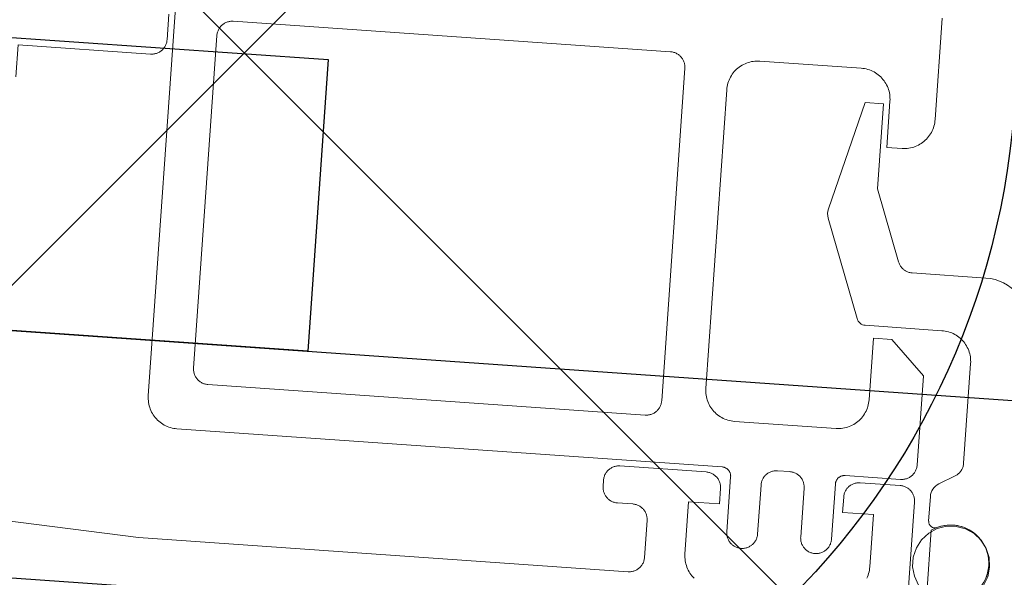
# Model space of a CAD drawing. Header units: metres. Extents: x 63115 to 703450, y -261936 to -53969.
# Tile 68 of 256: x 161177 to 161209, y -144077 to -144059. Entities that reach past the tile are written whole.
import ezdxf

# ---------------------------------------------------------------- set-up
doc = ezdxf.new("R2010")
doc.units = ezdxf.units.M
doc.header["$PDMODE"] = 35
doc.header["$PDSIZE"] = 50
doc.layers.add('_01Hulplijnen', color=6, linetype='Continuous', plot=False)
for name, color, linetype in [('_02Binnenwanden', 2, 'Continuous'), ('_03-PROJECTION', 1, 'Continuous'), ('LAYER98', 7, 'Continuous')]:
    doc.layers.add(name, color=color, linetype=linetype)

# ---------------------------------------------------------------- blocks, each defined once
blk = doc.blocks.new('*U183')
at = {"layer": '_02Binnenwanden'}
blk.add_lwpolyline([(-35.01825416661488, 0.2973531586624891), (-34.93782039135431, 9.769760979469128), (-4.089778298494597, 9.50781865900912), (-3.206447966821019, 113.5345799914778), (5.133976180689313, 113.4637583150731), (4.250645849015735, 9.436996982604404), (35.09868794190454, 9.175054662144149), (35.01825416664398, -0.2973531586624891)], close=True, dxfattribs=at)
blk = doc.blocks.new('ruit_950x8')
at = {"layer": '_01Hulplijnen'}
blk.add_lwpolyline([(0, 0), (950, 0), (950, 8), (0, 8)], close=True, dxfattribs=at)
blk = doc.blocks.new('schuco ruit')
at = {"layer": '_01Hulplijnen'}
blk.add_point((919.5062651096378, 12.68442252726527), dxfattribs=at)
at = {"layer": 'LAYER98', "color": 7, "linetype": 'Continuous', "lineweight": 9}
for points in [[(897.0347455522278, 12.09091666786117), (897.0347455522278, 15.38437369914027)], [(921.8345502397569, 15.38437369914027), (921.8345502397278, 1.384373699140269)], [(922.0347455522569, 12.93442252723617), (922.0347455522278, 13.76547721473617)], [(899.5347455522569, 13.58481315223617), (899.4800580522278, 13.58334830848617), (899.4263471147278, 13.57895377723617), (899.3726361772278, 13.57162955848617), (899.3189252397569, 13.56137565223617), (899.2671674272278, 13.54843619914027), (899.2154096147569, 13.53256705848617), (899.1636518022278, 13.51376823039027), (899.1148236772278, 13.49228385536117), (899.0659955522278, 13.46835807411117), (899.0191205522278, 13.44174674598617), (898.9732221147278, 13.41244987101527), (898.9292768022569, 13.38095573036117), (898.8872846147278, 13.34702018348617), (898.8462689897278, 13.31088737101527), (898.8081830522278, 13.27255729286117), (898.7720502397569, 13.23227408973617), (898.7378705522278, 13.19003776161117), (898.7066205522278, 13.14609244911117), (898.6773236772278, 13.10043815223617), (898.6509564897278, 13.05331901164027), (898.6265424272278, 13.00473502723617), (898.6050580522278, 12.95493033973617), (898.5865033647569, 12.90414908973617), (898.5708783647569, 12.85239127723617), (898.5572064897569, 12.79990104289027), (898.5474408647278, 12.74667838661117), (898.5406049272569, 12.69296744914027), (898.5357221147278, 12.63901237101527), (898.5347455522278, 12.58481315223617)], [(902.8345502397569, 13.58481315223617), (899.5347455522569, 13.58481315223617)], [(903.8345502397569, 12.58481315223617), (903.8325971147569, 12.63901237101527), (903.8286908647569, 12.69296744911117), (903.8208783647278, 12.74667838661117), (903.8111127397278, 12.79990104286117), (903.7974408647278, 12.85239127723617), (903.7818158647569, 12.90414908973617), (903.7632611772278, 12.95493033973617), (903.7417768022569, 13.00473502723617), (903.7173627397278, 13.05331901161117), (903.6909955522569, 13.10043815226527), (903.6616986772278, 13.14609244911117), (903.6304486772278, 13.19003776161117), (903.5962689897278, 13.23227408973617), (903.5601361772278, 13.27255729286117), (903.5220502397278, 13.31088737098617), (903.4820111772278, 13.34702018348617), (903.4390424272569, 13.38095573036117), (903.3950971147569, 13.41244987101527), (903.3501752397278, 13.44174674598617), (903.3023236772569, 13.46835807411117), (903.2544721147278, 13.49228385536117), (903.2046674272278, 13.51376823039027), (903.1538861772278, 13.53256705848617), (903.1021283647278, 13.54843619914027), (903.0493939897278, 13.56137565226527), (902.9956830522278, 13.57162955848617), (902.9419721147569, 13.57895377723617), (902.8882611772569, 13.58334830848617), (902.8345502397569, 13.58481315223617)], [(905.7339643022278, 13.68491080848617), (905.7075971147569, 13.68417838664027), (905.6802533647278, 13.68198112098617), (905.6529096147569, 13.67831901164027), (905.6265424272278, 13.67319205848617), (905.6001752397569, 13.66660026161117), (905.5747846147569, 13.65854362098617), (905.5493939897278, 13.64926627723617), (905.5240033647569, 13.63852408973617), (905.5005658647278, 13.62656119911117), (905.4761518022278, 13.61313346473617), (905.4536908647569, 13.59872916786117), (905.4312299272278, 13.58286002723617), (905.4107221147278, 13.56601432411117), (905.3902143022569, 13.54770377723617), (905.3716596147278, 13.52866080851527), (905.3531049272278, 13.50839713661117), (905.3365033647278, 13.48740104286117), (905.3208783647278, 13.46542838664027), (905.3062299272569, 13.44247916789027), (905.2925580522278, 13.41904166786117), (905.2808393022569, 13.39487174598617), (905.2700971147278, 13.36996940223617), (905.2603314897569, 13.34457877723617), (905.2525189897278, 13.31869987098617), (905.2456830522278, 13.29233268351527), (905.2408002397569, 13.26572135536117), (905.2368939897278, 13.23886588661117), (905.2349408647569, 13.21176627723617), (905.2339643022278, 13.18491080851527)], [(919.9341596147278, 13.68491080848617), (905.7339643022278, 13.68491080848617)], [(920.4341596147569, 13.18491080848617), (920.4331830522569, 13.21176627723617), (920.4312299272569, 13.23886588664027), (920.4273236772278, 13.26572135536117), (920.4224408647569, 13.29233268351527), (920.4156049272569, 13.31869987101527), (920.4077924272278, 13.34457877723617), (920.3990033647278, 13.36996940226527), (920.3882611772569, 13.39487174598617), (920.3755658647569, 13.41904166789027), (920.3628705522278, 13.44247916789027), (920.3482221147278, 13.46542838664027), (920.3325971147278, 13.48740104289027), (920.3150189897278, 13.50839713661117), (920.2974408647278, 13.52866080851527), (920.2779096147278, 13.54770377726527), (920.2583783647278, 13.56601432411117), (920.2368939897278, 13.58286002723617), (920.2144330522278, 13.59872916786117), (920.1919721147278, 13.61313346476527), (920.1685346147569, 13.62656119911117), (920.1441205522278, 13.63852408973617), (920.1197064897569, 13.64926627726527), (920.0943158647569, 13.65854362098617), (920.0679486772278, 13.66660026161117), (920.0415814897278, 13.67319205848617), (920.0152143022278, 13.67831901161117), (919.9878705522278, 13.68198112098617), (919.9615033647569, 13.68417838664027), (919.9341596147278, 13.68491080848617)], [(905.2339643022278, 13.18491080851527), (905.2339643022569, 2.384861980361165)], [(920.4341596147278, 2.384861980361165), (920.4341596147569, 13.18491080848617)], [(922.5347455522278, 12.43442252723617), (922.5074018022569, 12.43515494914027), (922.4800580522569, 12.43735221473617), (922.4536908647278, 12.44101432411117), (922.4273236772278, 12.44614127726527), (922.4009564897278, 12.45273307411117), (922.3745893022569, 12.46054557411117), (922.3491986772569, 12.47006705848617), (922.3247846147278, 12.48080924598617), (922.3003705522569, 12.49277213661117), (922.2769330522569, 12.50595573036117), (922.2534955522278, 12.52060416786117), (922.2320111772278, 12.53647330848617), (922.2105268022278, 12.55331901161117), (922.1900189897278, 12.57138541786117), (922.1714643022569, 12.59067252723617), (922.1529096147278, 12.61069205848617), (922.1363080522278, 12.63193229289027), (922.1206830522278, 12.65390494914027), (922.1060346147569, 12.67661002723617), (922.0923627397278, 12.70029166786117), (922.0806439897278, 12.72446158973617), (922.0699018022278, 12.74936393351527), (922.0601361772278, 12.77475455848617), (922.0523236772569, 12.80063346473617), (922.0464643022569, 12.82700065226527), (922.0406049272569, 12.85361198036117), (922.0376752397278, 12.88046744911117), (922.0347455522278, 12.90732291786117), (922.0347455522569, 12.93442252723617)], [(900.2779096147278, 8.964207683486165), (899.3345502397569, 12.48447135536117), (898.7339643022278, 12.48447135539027), (898.7339643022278, 9.72299674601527), (897.8931439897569, 7.413182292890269)], [(898.5347455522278, 12.58481315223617), (898.5347455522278, 11.08481315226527), (898.0347455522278, 11.08481315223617)], [(903.8345502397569, 2.884861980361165), (903.8345502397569, 12.58481315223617)], [(926.8345502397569, 11.39438346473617), (926.8345502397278, 12.43442252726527), (922.5347455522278, 12.43442252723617)], [(898.0347455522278, 11.08481315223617), (897.9800580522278, 11.08627799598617), (897.9253705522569, 11.09067252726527), (897.8716596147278, 11.09799674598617), (897.8189252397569, 11.10849479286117), (897.7661908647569, 11.12143424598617), (897.7134564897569, 11.13754752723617), (897.6626752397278, 11.15634635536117), (897.6128705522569, 11.17807487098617), (897.5640424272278, 11.20224479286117), (897.5171674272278, 11.22910026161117), (897.4712689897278, 11.25839713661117), (897.4273236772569, 11.29013541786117), (897.3843549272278, 11.32431510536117), (897.3443158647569, 11.36093619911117), (897.3062299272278, 11.39951041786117), (897.2700971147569, 11.44003776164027), (897.2359174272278, 11.48251823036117), (897.2046674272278, 11.52670768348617), (897.1753705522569, 11.57260612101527), (897.1490033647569, 11.62021354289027), (897.1245893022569, 11.66904166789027), (897.1040814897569, 11.71884635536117), (897.0855268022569, 11.77011588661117), (897.0689252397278, 11.82211783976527), (897.0562299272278, 11.87485221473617), (897.0464643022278, 11.92831901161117), (897.0396283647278, 11.98227408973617), (897.0357221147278, 12.03647330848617), (897.0347455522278, 12.09091666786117)], [(899.1060346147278, 5.481541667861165), (900.2642377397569, 8.663914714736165)], [(897.8931439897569, 7.413182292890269), (897.8833783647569, 7.388524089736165), (897.8726361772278, 7.364354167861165), (897.8609174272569, 7.340916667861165), (897.8472455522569, 7.317967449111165), (897.8325971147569, 7.295994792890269), (897.8159955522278, 7.274754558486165), (897.7993939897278, 7.254246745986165), (897.7808393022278, 7.234715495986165), (897.7622846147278, 7.216160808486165), (897.7417768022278, 7.198826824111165), (897.7212689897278, 7.182469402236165), (897.6997846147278, 7.167088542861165), (897.6773236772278, 7.153172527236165), (897.6538861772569, 7.140233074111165), (897.6294721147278, 7.128758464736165), (897.6050580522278, 7.118504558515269), (897.5806439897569, 7.109471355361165), (897.5552533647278, 7.101902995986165), (897.5288861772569, 7.095555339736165), (897.5034955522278, 7.090672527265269), (897.4771283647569, 7.087010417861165), (897.4507611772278, 7.085057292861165), (897.4234174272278, 7.084324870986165)], [(897.4234174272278, 7.084324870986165), (895.0347455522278, 7.084324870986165)], [(895.3345502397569, 4.284276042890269), (895.3355268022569, 4.338475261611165), (895.3404096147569, 4.392430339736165), (895.3472455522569, 4.446141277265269), (895.3579877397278, 4.499363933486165), (895.3706830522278, 4.551854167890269), (895.3863080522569, 4.603611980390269), (895.4048627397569, 4.654637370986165), (895.4263471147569, 4.704197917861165), (895.4507611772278, 4.752781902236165), (895.4771283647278, 4.799901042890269), (895.5064252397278, 4.845555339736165), (895.5386518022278, 4.889500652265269), (895.5718549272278, 4.931736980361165), (895.6079877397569, 4.972020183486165), (895.6470502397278, 5.010350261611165), (895.6870893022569, 5.046483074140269), (895.7290814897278, 5.080418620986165), (895.7730268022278, 5.112156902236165), (895.8189252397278, 5.141209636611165), (895.8658002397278, 5.167820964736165), (895.9146283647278, 5.191990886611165), (895.9644330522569, 5.213475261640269), (896.0152143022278, 5.232029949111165), (896.0669721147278, 5.247899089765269), (896.1197064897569, 5.261082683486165), (896.1724408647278, 5.271336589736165), (896.2261518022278, 5.278660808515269), (896.2798627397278, 5.283055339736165), (896.3345502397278, 5.284520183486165)], [(896.3345502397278, 5.284520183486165), (898.8247846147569, 5.284276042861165)], [(896.8345502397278, 0.8843736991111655), (896.8345502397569, 3.784764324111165), (897.9341596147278, 4.884861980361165), (898.5347455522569, 4.884861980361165), (898.5347455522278, 2.884861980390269)], [(895.3345502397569, 1.050389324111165), (895.3345502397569, 4.284276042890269)], [(898.5347455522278, 2.884861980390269), (898.5357221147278, 2.830662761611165), (898.5406049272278, 2.776707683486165), (898.5474408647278, 2.722996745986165), (898.5581830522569, 2.669774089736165), (898.5708783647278, 2.617283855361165), (898.5865033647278, 2.565526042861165), (898.6050580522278, 2.514744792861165), (898.6265424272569, 2.464940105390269), (898.6509564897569, 2.416600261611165), (898.6773236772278, 2.369481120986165), (898.7066205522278, 2.323826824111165), (898.7378705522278, 2.279881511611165), (898.7720502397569, 2.237645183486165), (898.8081830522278, 2.197361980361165), (898.8462689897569, 2.159031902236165), (898.8872846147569, 2.122899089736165), (898.9292768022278, 2.088963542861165), (898.9732221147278, 2.057225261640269), (899.0191205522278, 2.028172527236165), (899.0659955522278, 2.001561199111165), (899.1148236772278, 1.977391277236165), (899.1646283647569, 1.955906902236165), (899.2154096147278, 1.937352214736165), (899.2671674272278, 1.921483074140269), (899.3189252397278, 1.908299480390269), (899.3726361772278, 1.898045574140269), (899.4263471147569, 1.890721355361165), (899.4800580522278, 1.886326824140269), (899.5347455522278, 1.884861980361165)], [(902.8345502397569, 1.884861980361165), (902.8882611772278, 1.886326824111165), (902.9419721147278, 1.890721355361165), (902.9956830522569, 1.898045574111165), (903.0493939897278, 1.908299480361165), (903.1021283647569, 1.921238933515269), (903.1538861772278, 1.937108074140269), (903.2046674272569, 1.955906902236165), (903.2544721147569, 1.977147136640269), (903.3023236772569, 2.001317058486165), (903.3501752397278, 2.027928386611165), (903.3950971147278, 2.057225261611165), (903.4390424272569, 2.088719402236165), (903.4820111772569, 2.122654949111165), (903.5220502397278, 2.158787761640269), (903.5601361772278, 2.197117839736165), (903.5962689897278, 2.237401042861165), (903.6304486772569, 2.279637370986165), (903.6616986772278, 2.323582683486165), (903.6909955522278, 2.369236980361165), (903.7173627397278, 2.416356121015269), (903.7417768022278, 2.464940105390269), (903.7632611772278, 2.514744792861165), (903.7818158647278, 2.565526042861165), (903.7974408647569, 2.617283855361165), (903.8111127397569, 2.669774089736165), (903.8208783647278, 2.722996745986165), (903.8286908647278, 2.776707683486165), (903.8325971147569, 2.830662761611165), (903.8345502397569, 2.884861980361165)], [(905.2339643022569, 2.384861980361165), (905.2349408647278, 2.357762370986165), (905.2368939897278, 2.330662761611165), (905.2408002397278, 2.304051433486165), (905.2456830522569, 2.277440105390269), (905.2525189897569, 2.251072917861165), (905.2603314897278, 2.225194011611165), (905.2700971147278, 2.199803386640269), (905.2808393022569, 2.174901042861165), (905.2925580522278, 2.150731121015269), (905.3062299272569, 2.127049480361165), (905.3208783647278, 2.104344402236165), (905.3365033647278, 2.082127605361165), (905.3531049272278, 2.061131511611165), (905.3716596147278, 2.040867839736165), (905.3902143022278, 2.021824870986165), (905.4107221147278, 2.003758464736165), (905.4312299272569, 1.986668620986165), (905.4536908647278, 1.971043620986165), (905.4761518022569, 1.956395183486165), (905.5005658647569, 1.942967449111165), (905.5240033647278, 1.931004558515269), (905.5493939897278, 1.920262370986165), (905.5747846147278, 1.910985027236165), (905.6001752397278, 1.902928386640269), (905.6265424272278, 1.896580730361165), (905.6529096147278, 1.891453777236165), (905.6802533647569, 1.887791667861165), (905.7075971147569, 1.885594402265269), (905.7339643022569, 1.884861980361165)], [(919.9341596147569, 1.884861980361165), (919.9615033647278, 1.885594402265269), (919.9878705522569, 1.887791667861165), (920.0152143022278, 1.891453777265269), (920.0415814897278, 1.896580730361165), (920.0679486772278, 1.902928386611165), (920.0943158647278, 1.910985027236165), (920.1197064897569, 1.920262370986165), (920.1441205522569, 1.931004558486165), (920.1685346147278, 1.942967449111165), (920.1919721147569, 1.956395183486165), (920.2144330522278, 1.971043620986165), (920.2368939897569, 1.986668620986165), (920.2583783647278, 2.003758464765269), (920.2779096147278, 2.021824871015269), (920.2974408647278, 2.040867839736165), (920.3150189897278, 2.061131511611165), (920.3325971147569, 2.082127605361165), (920.3482221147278, 2.104344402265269), (920.3628705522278, 2.127049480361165), (920.3755658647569, 2.150731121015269), (920.3882611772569, 2.174901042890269), (920.3990033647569, 2.199803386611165), (920.4077924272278, 2.225194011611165), (920.4156049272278, 2.251072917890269), (920.4224408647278, 2.277440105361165), (920.4273236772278, 2.303807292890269), (920.4312299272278, 2.330662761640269), (920.4331830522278, 2.357762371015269), (920.4341596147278, 2.384861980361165)], [(899.5347455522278, 1.884861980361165), (902.8345502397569, 1.884861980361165)], [(905.7339643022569, 1.884861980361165), (919.9341596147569, 1.884861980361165)], [(921.8345502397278, 1.384373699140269), (921.8325971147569, 1.330174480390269), (921.8286908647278, 1.276219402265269), (921.8208783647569, 1.222752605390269), (921.8111127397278, 1.169529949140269), (921.7974408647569, 1.116795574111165), (921.7818158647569, 1.065037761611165), (921.7632611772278, 1.014256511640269), (921.7417768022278, 0.9644518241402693), (921.7173627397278, 0.9161119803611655), (921.6909955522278, 0.8687486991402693), (921.6616986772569, 0.8233385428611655), (921.6304486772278, 0.7791490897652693), (921.5962689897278, 0.7371569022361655), (921.5601361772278, 0.6966295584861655), (921.5220502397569, 0.6585436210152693), (921.4820111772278, 0.6221666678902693), (921.4390424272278, 0.5882311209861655), (921.3950971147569, 0.5567369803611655), (921.3501752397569, 0.5276842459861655), (921.3023236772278, 0.5008287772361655), (921.2544721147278, 0.4769029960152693), (921.2046674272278, 0.4554186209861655), (921.1538861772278, 0.4368639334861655), (921.1021283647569, 0.4207506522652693), (921.0493939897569, 0.4078111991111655), (920.9956830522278, 0.3975572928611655), (920.9419721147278, 0.3902330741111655), (920.8882611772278, 0.3858385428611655), (920.8345502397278, 0.3843736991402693)], [(895.5845502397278, 0.6175279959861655), (895.5611127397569, 0.6319322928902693), (895.5386518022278, 0.6475572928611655), (895.5161908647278, 0.6644029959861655), (895.4956830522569, 0.6824694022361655), (895.4761518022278, 0.7017565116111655), (895.4575971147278, 0.7220201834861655), (895.4400189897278, 0.7432604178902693), (895.4234174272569, 0.7654772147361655), (895.4087689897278, 0.7886705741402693), (895.3941205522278, 0.8123522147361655), (895.3824018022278, 0.8370104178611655), (895.3706830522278, 0.8624010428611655), (895.3618939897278, 0.8880358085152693), (895.3531049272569, 0.9144029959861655), (895.3462689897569, 0.9410143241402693), (895.3413861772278, 0.9681139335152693), (895.3374799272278, 0.9954576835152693), (895.3355268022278, 1.022801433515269), (895.3345502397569, 1.050389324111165)], [(897.3345502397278, 0.3843736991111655), (897.3072064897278, 0.3851061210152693), (897.2798627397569, 0.3873033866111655), (897.2534955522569, 0.3909654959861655), (897.2271283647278, 0.3960924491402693), (897.2007611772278, 0.4026842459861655), (897.1743939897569, 0.4104967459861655), (897.1490033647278, 0.4200182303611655), (897.1245893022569, 0.4305162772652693), (897.1001752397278, 0.4427233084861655), (897.0767377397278, 0.4559069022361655), (897.0533002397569, 0.4705553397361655), (897.0318158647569, 0.4864244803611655), (897.0103314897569, 0.5032701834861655), (896.9908002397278, 0.5213365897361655), (896.9712689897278, 0.5406236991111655), (896.9536908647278, 0.5606432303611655), (896.9361127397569, 0.5818834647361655), (896.9204877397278, 0.6038561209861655), (896.9058393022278, 0.6265611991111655), (896.8921674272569, 0.6502428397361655), (896.8804486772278, 0.6744127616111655), (896.8697064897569, 0.6993151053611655), (896.8609174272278, 0.7247057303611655), (896.8521283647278, 0.7505846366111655), (896.8462689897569, 0.7769518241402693), (896.8404096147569, 0.8035631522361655), (896.8374799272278, 0.8304186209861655), (896.8345502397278, 0.8572740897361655), (896.8345502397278, 0.8843736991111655)], [(896.0845502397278, 0.3287096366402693), (895.5845502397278, 0.6175279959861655)], [(899.1333783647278, 0.3843736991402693), (897.3345502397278, 0.3843736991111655)], [(899.4331830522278, 0.08432487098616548), (899.4331830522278, 0.1006822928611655), (899.4322064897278, 0.1167955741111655), (899.4292768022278, 0.1329088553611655), (899.4263471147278, 0.1490221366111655), (899.4224408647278, 0.1646471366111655), (899.4175580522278, 0.1802721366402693), (899.4126752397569, 0.1954088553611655), (899.4058393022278, 0.2103014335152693), (899.3990033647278, 0.2249498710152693), (899.3902143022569, 0.2391100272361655), (899.3814252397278, 0.2527819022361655), (899.3726361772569, 0.2659654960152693), (899.3618939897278, 0.2786608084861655), (899.3511518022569, 0.2906236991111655), (899.3394330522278, 0.3020983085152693), (899.3277143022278, 0.3130846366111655), (899.3150189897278, 0.3233385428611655), (899.3023236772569, 0.3326158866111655), (899.2886518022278, 0.3414049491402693), (899.2740033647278, 0.3494615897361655), (899.2593549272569, 0.3567858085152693), (899.2447064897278, 0.3631334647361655), (899.2290814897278, 0.3687486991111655), (899.2134564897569, 0.3733873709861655), (899.1978314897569, 0.3772936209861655), (899.1822064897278, 0.3804674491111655), (899.1656049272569, 0.3826647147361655), (899.1499799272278, 0.3838854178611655), (899.1333783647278, 0.3843736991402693)], [(900.9331830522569, 0.3843736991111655), (900.9068158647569, 0.3836412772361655), (900.8794721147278, 0.3814440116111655), (900.8521283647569, 0.3777819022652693), (900.8257611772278, 0.3726549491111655), (900.7993939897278, 0.3663072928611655), (900.7740033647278, 0.3582506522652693), (900.7486127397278, 0.3489733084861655), (900.7232221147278, 0.3382311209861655), (900.6988080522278, 0.3262682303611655), (900.6753705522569, 0.3128404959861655), (900.6529096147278, 0.2981920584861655), (900.6304486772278, 0.2825670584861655), (900.6099408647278, 0.2654772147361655), (900.5894330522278, 0.2474108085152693), (900.5708783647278, 0.2283678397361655), (900.5523236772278, 0.2081041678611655), (900.5357221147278, 0.1871080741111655), (900.5191205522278, 0.1648912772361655), (900.5054486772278, 0.1421861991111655), (900.4917768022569, 0.1185045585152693), (900.4800580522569, 0.09433463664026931), (900.4693158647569, 0.06943229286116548), (900.4595502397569, 0.04404166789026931), (900.4517377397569, 0.01816276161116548), (900.4449018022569, -0.00820442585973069), (900.4400189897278, -0.03457161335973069), (900.4361127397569, -0.06142708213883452), (900.4341596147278, -0.08852669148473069), (900.4331830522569, -0.1156263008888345)], [(901.3335736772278, 0.3843736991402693), (900.9331830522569, 0.3843736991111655)], [(901.8335736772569, -0.1156263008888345), (901.8325971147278, -0.08852669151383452), (901.8306439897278, -0.06142708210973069), (901.8267377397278, -0.03457161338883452), (901.8218549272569, -0.00820442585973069), (901.8150189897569, 0.01816276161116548), (901.8072064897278, 0.04404166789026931), (901.7974408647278, 0.06943229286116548), (901.7866986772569, 0.09433463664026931), (901.7749799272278, 0.1185045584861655), (901.7622846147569, 0.1421861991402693), (901.7476361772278, 0.1648912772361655), (901.7310346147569, 0.1871080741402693), (901.7144330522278, 0.2081041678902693), (901.6968549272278, 0.2283678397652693), (901.6773236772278, 0.2474108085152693), (901.6568158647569, 0.2654772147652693), (901.6363080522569, 0.2825670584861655), (901.6138471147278, 0.2981920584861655), (901.5913861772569, 0.3128404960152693), (901.5679486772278, 0.3262682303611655), (901.5435346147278, 0.3382311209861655), (901.5181439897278, 0.3489733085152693), (901.4927533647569, 0.3582506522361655), (901.4673627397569, 0.3663072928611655), (901.4409955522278, 0.3726549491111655), (901.4146283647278, 0.3777819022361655), (901.3872846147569, 0.3814440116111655), (901.3609174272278, 0.3836412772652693), (901.3335736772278, 0.3843736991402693)], [(903.1333783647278, 0.3843736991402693), (903.1177533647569, 0.3838854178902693), (903.1011518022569, 0.3826647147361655), (903.0855268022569, 0.3804674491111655), (903.0689252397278, 0.3772936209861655), (903.0533002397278, 0.3733873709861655), (903.0376752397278, 0.3687486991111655), (903.0230268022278, 0.3631334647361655), (903.0074018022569, 0.3567858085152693), (902.9927533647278, 0.3494615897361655), (902.9790814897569, 0.3414049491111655), (902.9654096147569, 0.3328600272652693), (902.9517377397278, 0.3233385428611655), (902.9390424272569, 0.3130846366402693), (902.9273236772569, 0.3023424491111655), (902.9156049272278, 0.2908678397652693), (902.9048627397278, 0.2786608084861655), (902.8950971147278, 0.2659654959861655), (902.8853314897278, 0.2527819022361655), (902.8765424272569, 0.2391100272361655), (902.8687299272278, 0.2249498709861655), (902.8609174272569, 0.2105455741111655), (902.8550580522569, 0.1954088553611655), (902.8491986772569, 0.1802721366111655), (902.8443158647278, 0.1646471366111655), (902.8404096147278, 0.1490221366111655), (902.8374799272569, 0.1329088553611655), (902.8355268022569, 0.1167955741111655), (902.8335736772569, 0.1006822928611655), (902.8335736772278, 0.08456901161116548)], [(920.8345502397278, 0.3843736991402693), (903.1333783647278, 0.3843736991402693)], [(896.8345502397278, -0.3155774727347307), (896.8345502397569, -0.2884778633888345), (896.8374799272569, -0.2616223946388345), (896.8404096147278, -0.2347669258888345), (896.8462689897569, -0.2081555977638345), (896.8521283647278, -0.1817884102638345), (896.8609174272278, -0.1559095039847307), (896.8697064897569, -0.1305188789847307), (896.8804486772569, -0.1056165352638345), (896.8921674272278, -0.08144661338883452), (896.9058393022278, -0.05776497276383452), (896.9204877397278, -0.03505989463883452), (896.9361127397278, -0.01308723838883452), (896.9536908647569, 0.008152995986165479), (896.9712689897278, 0.02817252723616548), (896.9908002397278, 0.04745963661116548), (897.0103314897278, 0.06552604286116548), (897.0318158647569, 0.08237174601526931), (897.0533002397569, 0.09824088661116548), (897.0767377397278, 0.1128893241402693), (897.1001752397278, 0.1260729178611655), (897.1245893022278, 0.1382799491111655), (897.1490033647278, 0.1490221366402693), (897.1743939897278, 0.1582994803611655), (897.2007611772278, 0.1661119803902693), (897.2271283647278, 0.1727037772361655), (897.2534955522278, 0.1778307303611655), (897.2798627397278, 0.1814928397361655), (897.3072064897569, 0.1836901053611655), (897.3345502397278, 0.1844225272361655)], [(897.3345502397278, 0.1844225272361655), (898.6343549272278, 0.1844225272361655)], [(898.6343549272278, 0.1844225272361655), (898.6616986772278, 0.1836901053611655), (898.6880658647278, 0.1814928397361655), (898.7154096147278, 0.1778307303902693), (898.7417768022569, 0.1727037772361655), (898.7681439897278, 0.1661119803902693), (898.7935346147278, 0.1582994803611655), (898.8189252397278, 0.1490221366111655), (898.8443158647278, 0.1382799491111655), (898.8687299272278, 0.1260729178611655), (898.8921674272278, 0.1128893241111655), (898.9146283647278, 0.09824088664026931), (898.9370893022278, 0.08237174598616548), (898.9575971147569, 0.06552604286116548), (898.9781049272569, 0.04745963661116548), (898.9976361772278, 0.02817252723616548), (899.0152143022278, 0.008152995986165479), (899.0327924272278, -0.01308723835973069), (899.0484174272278, -0.03505989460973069), (899.0630658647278, -0.05776497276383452), (899.0757611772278, -0.08144661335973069), (899.0884564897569, -0.1056165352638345), (899.0991986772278, -0.1305188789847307), (899.1079877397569, -0.1559095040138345), (899.1158002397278, -0.1817884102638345), (899.1226361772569, -0.2081555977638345), (899.1275189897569, -0.2347669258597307), (899.1314252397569, -0.2616223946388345), (899.1333783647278, -0.2884778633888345), (899.1343549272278, -0.3155774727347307)], [(899.4331830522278, -1.705714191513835), (899.4331830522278, 0.08432487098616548)], [(902.8335736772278, 0.08456901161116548), (902.8335736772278, -1.705714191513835)], [(903.1343549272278, -0.3155774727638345), (903.1353314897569, -0.2884778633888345), (903.1372846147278, -0.2616223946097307), (903.1411908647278, -0.2347669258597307), (903.1460736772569, -0.2081555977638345), (903.1529096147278, -0.1817884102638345), (903.1607221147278, -0.1559095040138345), (903.1695111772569, -0.1305188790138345), (903.1802533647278, -0.1056165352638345), (903.1929486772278, -0.08144661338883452), (903.2056439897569, -0.05776497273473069), (903.2202924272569, -0.03505989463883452), (903.2359174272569, -0.01308723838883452), (903.2534955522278, 0.00815299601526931), (903.2710736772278, 0.02817252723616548), (903.2906049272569, 0.04745963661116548), (903.3101361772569, 0.06552604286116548), (903.3316205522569, 0.08237174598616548), (903.3540814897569, 0.09824088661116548), (903.3765424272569, 0.1128893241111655), (903.3999799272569, 0.1260729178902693), (903.4243939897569, 0.1382799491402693), (903.4488080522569, 0.1487779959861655), (903.4741986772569, 0.1582994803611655), (903.5005658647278, 0.1661119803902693), (903.5269330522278, 0.1727037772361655), (903.5533002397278, 0.1778307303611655), (903.5806439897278, 0.1814928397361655), (903.6070111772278, 0.1836901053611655), (903.6343549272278, 0.1844225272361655)], [(903.6343549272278, 0.1844225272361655), (906.4341596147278, 0.1844225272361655)], [(906.4341596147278, 0.1844225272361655), (906.4615033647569, 0.1836901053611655), (906.4888471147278, 0.1814928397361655), (906.5152143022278, 0.1778307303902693), (906.5415814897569, 0.1727037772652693), (906.5679486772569, 0.1661119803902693), (906.5943158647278, 0.1582994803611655), (906.6197064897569, 0.1490221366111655), (906.6441205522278, 0.1382799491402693), (906.6685346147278, 0.1260729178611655), (906.6919721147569, 0.1128893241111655), (906.7144330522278, 0.09824088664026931), (906.7368939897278, 0.08237174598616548), (906.7583783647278, 0.06552604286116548), (906.7779096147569, 0.04745963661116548), (906.7974408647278, 0.02817252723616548), (906.8150189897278, 0.008152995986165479), (906.8325971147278, -0.01308723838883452), (906.8482221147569, -0.03505989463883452), (906.8628705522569, -0.05776497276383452), (906.8765424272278, -0.08144661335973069), (906.8882611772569, -0.1056165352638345), (906.8990033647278, -0.1305188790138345), (906.9077924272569, -0.1559095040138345), (906.9156049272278, -0.1817884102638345), (906.9224408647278, -0.2081555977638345), (906.9273236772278, -0.2347669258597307), (906.9312299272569, -0.2616223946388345), (906.9331830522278, -0.2884778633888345), (906.9341596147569, -0.3155774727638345)], [(896.3345502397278, -0.9056653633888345), (896.3345502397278, -0.1041516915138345)], [(896.8345502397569, -4.315577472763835), (896.8345502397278, -0.3155774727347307)], [(899.1343549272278, -0.3155774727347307), (899.1343549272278, -0.8155774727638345), (898.1343549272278, -0.8155774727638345), (898.1343549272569, -2.515528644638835)], [(900.4331830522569, -0.1156263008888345), (900.4331830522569, -1.705714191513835)], [(901.8335736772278, -1.705714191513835), (901.8335736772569, -0.1156263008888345)], [(904.1343549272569, -2.515528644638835), (904.1343549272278, -0.8155774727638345), (903.1343549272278, -0.8155774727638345), (903.1343549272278, -0.3155774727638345)], [(906.9341596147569, -0.3155774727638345), (906.9341596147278, -0.5155286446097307)], [(906.9341596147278, -0.5155286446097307), (906.9331830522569, -0.5426282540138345), (906.9312299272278, -0.5697278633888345), (906.9273236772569, -0.5965833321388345), (906.9224408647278, -0.6229505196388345), (906.9156049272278, -0.6493177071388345), (906.9077924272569, -0.6751966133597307), (906.8990033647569, -0.7005872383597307), (906.8882611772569, -0.7254895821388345), (906.8765424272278, -0.7496595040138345), (906.8628705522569, -0.7733411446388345), (906.8482221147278, -0.7962903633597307), (906.8325971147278, -0.8182630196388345), (906.8150189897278, -0.8392591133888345), (906.7974408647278, -0.8595227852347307), (906.7779096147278, -0.8785657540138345), (906.7583783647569, -0.8966321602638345), (906.7368939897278, -0.9137220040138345), (906.7144330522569, -0.9293470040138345), (906.6919721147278, -0.9439954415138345), (906.6685346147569, -0.9574231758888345), (906.6441205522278, -0.9693860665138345), (906.6197064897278, -0.9801282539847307), (906.5943158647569, -0.9894055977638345), (906.5679486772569, -0.9974622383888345), (906.5415814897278, -1.003809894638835), (906.5152143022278, -1.008936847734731), (906.4888471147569, -1.012598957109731), (906.4615033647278, -1.014796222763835), (906.4341596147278, -1.015528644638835)], [(896.5210736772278, -2.990138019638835), (896.6714643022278, -2.715479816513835), (896.7495893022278, -2.412013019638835), (896.7495893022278, -2.098780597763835), (896.6714643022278, -1.795069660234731), (896.5210736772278, -1.520655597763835), (896.3062299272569, -1.292139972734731), (896.0415814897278, -1.124171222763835), (895.7437299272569, -1.027491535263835), (895.4312299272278, -1.007716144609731), (895.1226361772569, -1.066554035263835), (894.8394330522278, -1.199854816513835), (894.5982221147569, -1.399561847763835), (894.4136518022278, -1.653223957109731), (894.2984174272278, -1.944483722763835), (894.2593549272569, -2.255274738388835), (894.2984174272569, -2.566309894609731), (894.4136518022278, -2.857569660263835)], [(894.3570111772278, -2.611475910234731), (894.3365033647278, -2.547266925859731), (894.3208783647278, -2.482081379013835), (894.3081830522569, -2.416163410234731), (894.2993939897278, -2.349513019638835), (894.2935346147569, -2.282618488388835), (894.2915814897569, -2.215479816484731), (894.2935346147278, -2.148585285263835), (894.2993939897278, -2.081690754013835), (894.3081830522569, -2.015040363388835), (894.3208783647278, -1.949122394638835), (894.3365033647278, -1.883936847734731), (894.3570111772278, -1.819727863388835), (894.3794721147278, -1.756739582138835), (894.4058393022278, -1.694972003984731), (894.4361127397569, -1.634913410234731), (894.4693158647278, -1.576563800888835), (894.5054486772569, -1.519923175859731), (894.5445111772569, -1.465235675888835), (894.5865033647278, -1.412989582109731), (894.6304486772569, -1.362940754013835), (894.6783002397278, -1.315333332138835), (894.7281049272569, -1.270655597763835), (894.7808393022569, -1.228419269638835), (894.8345502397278, -1.189112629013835), (894.8911908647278, -1.152979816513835), (894.9497846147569, -1.119776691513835), (895.0103314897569, -1.089747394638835), (895.0718549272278, -1.063136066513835), (895.1343549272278, -1.039942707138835), (895.1988080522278, -1.020167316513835), (895.2632611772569, -1.003809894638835), (895.3296674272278, -0.9911145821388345), (895.3960736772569, -0.9818372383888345), (895.4634564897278, -0.9762220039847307), (895.5298627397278, -0.9742688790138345), (895.5972455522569, -0.9759778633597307), (895.6646283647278, -0.9811048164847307), (895.7310346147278, -0.9901380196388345), (895.7964643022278, -1.002589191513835), (895.8618939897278, -1.018458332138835), (895.9263471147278, -1.037989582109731), (895.9888471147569, -1.060938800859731), (896.0513471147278, -1.087305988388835)], [(896.2281049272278, -3.243800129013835), (896.2281049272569, -1.187403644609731)], [(905.9341596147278, -1.015528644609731), (905.9068158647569, -1.016261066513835), (905.8804486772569, -1.018458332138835), (905.8531049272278, -1.022120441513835), (905.8267377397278, -1.027247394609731), (905.8003705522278, -1.033839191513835), (905.7749799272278, -1.041651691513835), (905.7495893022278, -1.051173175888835), (905.7241986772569, -1.061671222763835), (905.6997846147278, -1.073878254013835), (905.6763471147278, -1.087061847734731), (905.6538861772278, -1.101710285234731), (905.6314252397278, -1.117579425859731), (905.6109174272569, -1.134425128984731), (905.5904096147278, -1.152491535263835), (905.5708783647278, -1.171778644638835), (905.5533002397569, -1.191798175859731), (905.5366986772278, -1.213038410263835), (905.5200971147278, -1.235011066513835), (905.5054486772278, -1.257716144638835), (905.4927533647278, -1.281397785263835), (905.4800580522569, -1.305567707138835), (905.4702924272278, -1.330470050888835), (905.4605268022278, -1.355860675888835), (905.4527143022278, -1.381739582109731), (905.4458783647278, -1.408106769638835), (905.4409955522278, -1.434718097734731), (905.4370893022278, -1.461573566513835), (905.4351361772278, -1.488429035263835), (905.4341596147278, -1.515528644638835)], [(906.4341596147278, -1.015528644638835), (905.9341596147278, -1.015528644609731)], [(905.4341596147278, -1.515528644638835), (905.4341596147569, -2.715479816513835)], [(900.4331830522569, -1.705714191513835), (900.4331830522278, -1.732813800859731), (900.4302533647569, -1.759913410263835), (900.4273236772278, -1.786768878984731), (900.4214643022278, -1.813136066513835), (900.4156049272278, -1.839503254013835), (900.4068158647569, -1.865382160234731), (900.3980268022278, -1.890772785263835), (900.3872846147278, -1.915675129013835), (900.3755658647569, -1.939845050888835), (900.3618939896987, -1.963526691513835), (900.3472455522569, -1.986231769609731), (900.3316205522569, -2.008448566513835), (900.3150189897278, -2.029444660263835), (900.2964643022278, -2.049464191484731), (900.2769330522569, -2.068751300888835), (900.2574018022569, -2.086817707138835), (900.2359174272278, -2.103663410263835), (900.2144330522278, -2.119532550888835), (900.1909955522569, -2.134180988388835), (900.1675580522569, -2.147364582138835), (900.1431439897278, -2.159571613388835), (900.1187299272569, -2.170313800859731), (900.0933393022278, -2.179591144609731), (900.0669721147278, -2.187403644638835), (900.0406049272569, -2.193995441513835), (900.0142377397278, -2.199122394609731), (899.9878705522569, -2.202784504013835), (899.9605268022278, -2.204981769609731), (899.9331830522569, -2.205714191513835), (899.9068158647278, -2.204981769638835), (899.8794721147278, -2.202784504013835), (899.8531049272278, -2.199122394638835), (899.8257611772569, -2.193995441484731), (899.7993939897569, -2.187403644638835), (899.7740033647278, -2.179591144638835), (899.7486127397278, -2.170313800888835), (899.7232221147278, -2.159571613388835), (899.6997846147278, -2.147364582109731), (899.6753705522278, -2.134180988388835), (899.6529096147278, -2.119532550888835), (899.6314252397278, -2.103663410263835), (899.6099408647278, -2.086817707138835), (899.5894330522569, -2.068751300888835), (899.5708783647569, -2.049464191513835), (899.5523236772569, -2.029444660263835), (899.5357221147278, -2.008448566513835), (899.5200971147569, -1.986231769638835), (899.5054486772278, -1.963526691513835), (899.4917768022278, -1.939845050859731), (899.4800580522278, -1.915675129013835), (899.4693158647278, -1.890772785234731), (899.4595502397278, -1.865382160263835), (899.4517377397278, -1.839503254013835), (899.4449018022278, -1.813136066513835), (899.4400189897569, -1.786768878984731), (899.4361127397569, -1.759913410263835), (899.4341596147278, -1.732813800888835), (899.4331830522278, -1.705714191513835)], [(902.8335736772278, -1.705714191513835), (902.8325971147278, -1.732813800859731), (902.8306439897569, -1.759913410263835), (902.8267377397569, -1.786768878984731), (902.8218549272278, -1.813136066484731), (902.8150189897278, -1.839503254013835), (902.8072064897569, -1.865382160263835), (902.7974408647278, -1.890772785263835), (902.7866986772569, -1.915675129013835), (902.7749799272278, -1.939845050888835), (902.7613080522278, -1.963526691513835), (902.7466596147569, -1.986231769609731), (902.7310346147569, -2.008448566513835), (902.7144330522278, -2.029444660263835), (902.6958783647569, -2.049464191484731), (902.6773236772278, -2.068751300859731), (902.6568158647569, -2.086817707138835), (902.6363080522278, -2.103663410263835), (902.6138471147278, -2.119532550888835), (902.5913861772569, -2.134180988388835), (902.5679486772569, -2.147364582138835), (902.5435346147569, -2.159571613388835), (902.5181439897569, -2.170313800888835), (902.4927533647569, -2.179591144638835), (902.4673627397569, -2.187403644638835), (902.4409955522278, -2.193995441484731), (902.4146283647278, -2.199122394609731), (902.3872846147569, -2.202784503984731), (902.3599408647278, -2.204981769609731), (902.3335736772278, -2.205714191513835), (902.3062299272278, -2.204981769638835), (902.2788861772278, -2.202784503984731), (902.2525189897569, -2.199122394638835), (902.2261518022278, -2.193995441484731), (902.1997846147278, -2.187403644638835), (902.1734174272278, -2.179591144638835), (902.1480268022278, -2.170313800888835), (902.1236127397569, -2.159571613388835), (902.0991986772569, -2.147364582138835), (902.0757611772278, -2.134180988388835), (902.0523236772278, -2.119532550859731), (902.0308393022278, -2.103663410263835), (902.0093549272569, -2.086817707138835), (901.9898236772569, -2.068751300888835), (901.9702924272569, -2.049464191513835), (901.9527143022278, -2.029444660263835), (901.9351361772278, -2.008448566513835), (901.9195111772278, -1.986231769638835), (901.9048627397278, -1.963526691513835), (901.8911908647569, -1.939845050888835), (901.8794721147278, -1.915675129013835), (901.8687299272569, -1.890772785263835), (901.8599408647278, -1.865382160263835), (901.8511518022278, -1.839503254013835), (901.8452924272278, -1.813136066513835), (901.8404096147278, -1.786768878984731), (901.8365033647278, -1.759913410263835), (901.8345502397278, -1.732813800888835), (901.8335736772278, -1.705714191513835)], [(898.1343549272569, -2.515528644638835), (898.1353314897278, -2.569727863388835), (898.1402143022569, -2.623682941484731), (898.1470502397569, -2.677393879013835), (898.1577924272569, -2.730616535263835), (898.1704877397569, -2.783106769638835), (898.1870893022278, -2.834864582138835), (898.2056439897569, -2.885645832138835)], [(903.7818158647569, -3.277735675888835), (903.8218549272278, -3.241602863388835), (903.8599408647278, -3.203272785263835), (903.8960736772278, -3.162989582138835), (903.9302533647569, -3.120753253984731), (903.9615033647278, -3.076807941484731), (903.9908002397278, -3.031153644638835), (904.0181439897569, -2.984034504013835), (904.0415814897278, -2.935450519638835), (904.0630658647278, -2.885645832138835), (904.0816205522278, -2.834864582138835), (904.0982221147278, -2.783106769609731), (904.1109174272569, -2.730616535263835), (904.1206830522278, -2.677393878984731), (904.1284955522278, -2.623682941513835), (904.1324018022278, -2.569727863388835), (904.1343549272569, -2.515528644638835)], [(905.4341596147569, -2.715479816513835), (905.4351361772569, -2.742579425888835), (905.4370893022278, -2.769679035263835), (905.4409955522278, -2.796534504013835), (905.4458783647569, -2.823145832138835), (905.4527143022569, -2.849268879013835), (905.4605268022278, -2.875147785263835), (905.4702924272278, -2.900538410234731), (905.4800580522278, -2.925440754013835), (905.4927533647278, -2.949854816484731), (905.5054486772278, -2.973292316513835), (905.5200971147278, -2.996241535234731), (905.5366986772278, -3.018214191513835), (905.5533002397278, -3.039210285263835), (905.5708783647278, -3.059473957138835), (905.5904096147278, -3.078516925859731), (905.6109174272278, -3.096583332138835), (905.6314252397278, -3.113673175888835), (905.6538861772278, -3.129542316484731), (905.6763471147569, -3.143946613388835), (905.6997846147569, -3.157374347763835), (905.7241986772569, -3.169337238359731), (905.7495893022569, -3.180079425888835), (905.7749799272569, -3.189356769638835), (905.8003705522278, -3.197413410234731), (905.8267377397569, -3.204005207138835), (905.8531049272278, -3.208888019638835), (905.8804486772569, -3.212550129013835), (905.9068158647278, -3.214747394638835), (905.9341596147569, -3.215479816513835)], [(905.9341596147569, -3.215479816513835), (921.8345502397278, -3.215479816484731), (927.8911908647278, -2.869532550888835)]]:
    blk.add_lwpolyline(points, dxfattribs=at)
for points in [[(900.2642377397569, 8.663914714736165, 0.1539120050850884), (900.2779096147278, 8.964207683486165)], [(895.0347455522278, 7.084324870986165, 0.4141623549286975), (893.5347455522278, 5.584324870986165)], [(898.8247846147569, 5.284276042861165, 0.3153266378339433), (899.1060346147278, 5.481541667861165)], [(896.3345502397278, -0.1041516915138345, 0.2679497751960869), (896.0845502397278, 0.3287096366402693)], [(896.0513471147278, -1.087305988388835, 0.5466453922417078), (896.3335736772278, -0.9056653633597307)], [(896.2281049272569, -1.187403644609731, 1.883011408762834), (896.2281049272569, -3.243555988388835)]]:
    blk.add_lwpolyline(points, format="xyb", dxfattribs=at)
blk = doc.blocks.new('pui_02')
at = {"layer": '_01Hulplijnen', "xscale": -1, "rotation": 356}
blk.add_blockref('ruit_950x8', (-0.5580517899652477, -2882.90693750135), dxfattribs=at)
at = {"layer": '_02Binnenwanden', "rotation": 356.4865083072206}
blk.add_blockref('*U183', (-947.6858477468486, -2808.65777504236), dxfattribs=at)
at = {"layer": '_03-PROJECTION', "xscale": -1, "rotation": 355.9999999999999}
blk.add_blockref('schuco ruit', (1.578187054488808, -2878.228981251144), dxfattribs=at)

msp = doc.modelspace()

# ---------------------------------------------------------------- block references
at = {"layer": '_02Binnenwanden'}
msp.add_blockref('pui_02', (162099.3689603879, -141258.610109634), dxfattribs=at)

doc.saveas('drawing.dxf')
